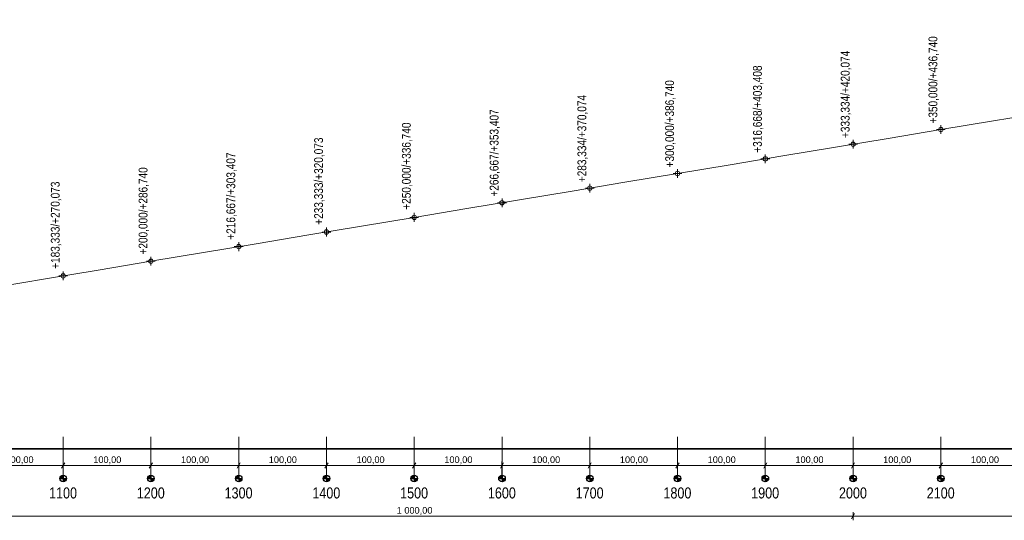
# Model space of a CAD drawing. Header units: metres. Extents: x -3374 to 8479, y -95 to 676.
# Tile 5 of 7: x 1070 to 2191, y -95 to 475. Entities that reach past the tile are written whole.
import ezdxf

# ---------------------------------------------------------------- set-up
doc = ezdxf.new("R2010")
doc.units = ezdxf.units.M
doc.header["$MEASUREMENT"] = 0
for name, color, linetype, lineweight in [('706-L Płaszczyzny podejścia 3D dla 3_3 km2', 4, 'Continuous', 20), ('727-L Wymiary opisy dla przekroju 1_50001', 7, 'Continuous', 13), ('727-L Wymiary opisy dla przekroju 1_500085', 1, 'Continuous', 25), ('730-L Profil terenu 2D223', 35, 'Continuous', 35)]:
    doc.layers.add(name, color=color, linetype=linetype, lineweight=lineweight)
doc.layers.add('727-L Wymiary opisy dla przekroju 1_5000', color=7, linetype='Continuous')
doc.styles.add('STYL_AUTOMATYCZNY_1', font='arial.ttf')
doc.styles.add('STYL_AUTOMATYCZNY_2', font='ARIALN.TTF')
doc.linetypes.add('Krawędź trawnika', pattern='A,0,[1,88_A.SC.03 Profile podejścia 1_50001.Shx,S=1.190476,R=0,X=0,Y=26.220759],-150,0', length=150)
doc.dimstyles.new('STYL_AUTOMATYCZNY__1', dxfattribs={"dimtxt": 7.5, "dimasz": 4.75, "dimexe": 0.18, "dimexo": 0.3, "dimgap": 0, "dimtad": 1, "dimtih": 1, "dimtoh": 1, "dimzin": 0, "dimdsep": 46, "dimtxsty": 'STYL_AUTOMATYCZNY_1', "dimblk": 'ARROWHEAD_2', "dimblk1": 'ARROWHEAD_2', "dimblk2": 'ARROWHEAD_2', "dimcen": 0.09, "dimclrd": 7, "dimclre": 7, "dimclrt": 1, "dimazin": 0, "dimtfac": 1, "dimtdec": 4, "dimtmove": 0, "dimatfit": 3, "dimfxl": 1, "dimtolj": 1, "dimtzin": 0, "dimarcsym": 0})
doc.dimstyles.new('STYL_AUTOMATYCZNY__2', dxfattribs={"dimtxt": 7.5, "dimasz": 4.75, "dimexe": 0.18, "dimexo": 0.0625, "dimgap": 0, "dimtad": 1, "dimtih": 1, "dimtoh": 1, "dimzin": 0, "dimdsep": 46, "dimtxsty": 'STYL_AUTOMATYCZNY_1', "dimblk": 'ARROWHEAD_2', "dimblk1": 'ARROWHEAD_2', "dimblk2": 'ARROWHEAD_2', "dimcen": 0.09, "dimse1": 1, "dimse2": 1, "dimclrd": 7, "dimclre": 7, "dimclrt": 1, "dimazin": 0, "dimtfac": 1, "dimtdec": 4, "dimtmove": 0, "dimatfit": 3, "dimfxl": 1, "dimtolj": 1, "dimtzin": 0, "dimarcsym": 0})

# ---------------------------------------------------------------- blocks, each defined once
blk = doc.blocks.new('*D46')
at = {"layer": '727-L Wymiary opisy dla przekroju 1_50001', "color": 7, "linetype": 'Continuous', "lineweight": 13}
for p, q in [((1020.8, -29.6), (1017.2, -35.8)), ((1019, -47.3), (1019, -28)), ((1019, -32.7), (1119, -32.7)), ((1120.8, -29.6), (1117.2, -35.8)), ((1119, -47.3), (1119, -28))]:
    blk.add_line(p, q, dxfattribs=at)
at = {"layer": '727-L Wymiary opisy dla przekroju 1_500085', "color": 1, "lineweight": 25, "insert": (1053.3, -31.2), "char_height": 7.5, "attachment_point": 7, "style": 'STYL_AUTOMATYCZNY_1'}
blk.add_mtext('\\A1;{\\pql;\\fArial|b0|i0|c238|p0;\\W1.000000;100,00}', dxfattribs=at)
blk = doc.blocks.new('ARROWHEAD_2')
at = {"color": 0, "linetype": 'Continuous', "lineweight": 0}
for p, q in [((0, 0), (-1, 0)), ((-0.38, -0.66), (0.38, 0.66))]:
    blk.add_line(p, q, dxfattribs=at)
blk = doc.blocks.new('*D47')
at = {"layer": '727-L Wymiary opisy dla przekroju 1_50001', "color": 7, "linetype": 'Continuous', "lineweight": 13}
for p, q in [((1120.8, -29.6), (1117.2, -35.8)), ((1119, -47.3), (1119, -28)), ((1119, -32.7), (1219, -32.7)), ((1220.8, -29.6), (1217.2, -35.8)), ((1219, -47.3), (1219, -28))]:
    blk.add_line(p, q, dxfattribs=at)
at = {"layer": '727-L Wymiary opisy dla przekroju 1_500085', "color": 1, "lineweight": 25, "insert": (1153.3, -31.2), "char_height": 7.5, "attachment_point": 7, "style": 'STYL_AUTOMATYCZNY_1'}
blk.add_mtext('\\A1;{\\pql;\\fArial|b0|i0|c238|p0;\\W1.000000;100,00}', dxfattribs=at)
blk = doc.blocks.new('*D48')
at = {"layer": '727-L Wymiary opisy dla przekroju 1_50001', "color": 7, "linetype": 'Continuous', "lineweight": 13}
for p, q in [((1220.8, -29.6), (1217.2, -35.8)), ((1219, -47.3), (1219, -28)), ((1219, -32.7), (1319, -32.7)), ((1320.8, -29.6), (1317.2, -35.8)), ((1319, -47.3), (1319, -28))]:
    blk.add_line(p, q, dxfattribs=at)
at = {"layer": '727-L Wymiary opisy dla przekroju 1_500085', "color": 1, "lineweight": 25, "insert": (1253.3, -31.2), "char_height": 7.5, "attachment_point": 7, "style": 'STYL_AUTOMATYCZNY_1'}
blk.add_mtext('\\A1;{\\pql;\\fArial|b0|i0|c238|p0;\\W1.000000;100,00}', dxfattribs=at)
blk = doc.blocks.new('*D49')
at = {"layer": '727-L Wymiary opisy dla przekroju 1_50001', "color": 7, "linetype": 'Continuous', "lineweight": 13}
for p, q in [((1320.8, -29.6), (1317.2, -35.8)), ((1319, -47.3), (1319, -28)), ((1319, -32.7), (1419, -32.7)), ((1420.8, -29.6), (1417.2, -35.8)), ((1419, -47.3), (1419, -28))]:
    blk.add_line(p, q, dxfattribs=at)
at = {"layer": '727-L Wymiary opisy dla przekroju 1_500085', "color": 1, "lineweight": 25, "insert": (1353.3, -31.2), "char_height": 7.5, "attachment_point": 7, "style": 'STYL_AUTOMATYCZNY_1'}
blk.add_mtext('\\A1;{\\pql;\\fArial|b0|i0|c238|p0;\\W1.000000;100,00}', dxfattribs=at)
blk = doc.blocks.new('*D50')
at = {"layer": '727-L Wymiary opisy dla przekroju 1_50001', "color": 7, "linetype": 'Continuous', "lineweight": 13}
for p, q in [((1420.8, -29.6), (1417.2, -35.8)), ((1419, -47.3), (1419, -28)), ((1419, -32.7), (1519, -32.7)), ((1520.8, -29.6), (1517.2, -35.8)), ((1519, -47.3), (1519, -28))]:
    blk.add_line(p, q, dxfattribs=at)
at = {"layer": '727-L Wymiary opisy dla przekroju 1_500085', "color": 1, "lineweight": 25, "insert": (1453.3, -31.2), "char_height": 7.5, "attachment_point": 7, "style": 'STYL_AUTOMATYCZNY_1'}
blk.add_mtext('\\A1;{\\pql;\\fArial|b0|i0|c238|p0;\\W1.000000;100,00}', dxfattribs=at)
blk = doc.blocks.new('*D51')
at = {"layer": '727-L Wymiary opisy dla przekroju 1_50001', "color": 7, "linetype": 'Continuous', "lineweight": 13}
for p, q in [((1520.8, -29.6), (1517.2, -35.8)), ((1519, -47.3), (1519, -28)), ((1519, -32.7), (1619, -32.7)), ((1620.8, -29.6), (1617.2, -35.8)), ((1619, -47.3), (1619, -28))]:
    blk.add_line(p, q, dxfattribs=at)
at = {"layer": '727-L Wymiary opisy dla przekroju 1_500085', "color": 1, "lineweight": 25, "insert": (1553.3, -31.2), "char_height": 7.5, "attachment_point": 7, "style": 'STYL_AUTOMATYCZNY_1'}
blk.add_mtext('\\A1;{\\pql;\\fArial|b0|i0|c238|p0;\\W1.000000;100,00}', dxfattribs=at)
blk = doc.blocks.new('*D52')
at = {"layer": '727-L Wymiary opisy dla przekroju 1_50001', "color": 7, "linetype": 'Continuous', "lineweight": 13}
for p, q in [((1620.8, -29.6), (1617.2, -35.8)), ((1619, -47.3), (1619, -28)), ((1619, -32.7), (1719, -32.7)), ((1720.8, -29.6), (1717.2, -35.8)), ((1719, -47.3), (1719, -28))]:
    blk.add_line(p, q, dxfattribs=at)
at = {"layer": '727-L Wymiary opisy dla przekroju 1_500085', "color": 1, "lineweight": 25, "insert": (1653.3, -31.2), "char_height": 7.5, "attachment_point": 7, "style": 'STYL_AUTOMATYCZNY_1'}
blk.add_mtext('\\A1;{\\pql;\\fArial|b0|i0|c238|p0;\\W1.000000;100,00}', dxfattribs=at)
blk = doc.blocks.new('*D53')
at = {"layer": '727-L Wymiary opisy dla przekroju 1_50001', "color": 7, "linetype": 'Continuous', "lineweight": 13}
for p, q in [((1720.8, -29.6), (1717.2, -35.8)), ((1719, -47.3), (1719, -28)), ((1719, -32.7), (1819, -32.7)), ((1820.8, -29.6), (1817.2, -35.8)), ((1819, -47.3), (1819, -28))]:
    blk.add_line(p, q, dxfattribs=at)
at = {"layer": '727-L Wymiary opisy dla przekroju 1_500085', "color": 1, "lineweight": 25, "insert": (1753.3, -31.2), "char_height": 7.5, "attachment_point": 7, "style": 'STYL_AUTOMATYCZNY_1'}
blk.add_mtext('\\A1;{\\pql;\\fArial|b0|i0|c238|p0;\\W1.000000;100,00}', dxfattribs=at)
blk = doc.blocks.new('*D54')
at = {"layer": '727-L Wymiary opisy dla przekroju 1_50001', "color": 7, "linetype": 'Continuous', "lineweight": 13}
for p, q in [((1820.8, -29.6), (1817.2, -35.8)), ((1819, -47.3), (1819, -28)), ((1819, -32.7), (1919, -32.7)), ((1920.8, -29.6), (1917.2, -35.8)), ((1919, -47.3), (1919, -28))]:
    blk.add_line(p, q, dxfattribs=at)
at = {"layer": '727-L Wymiary opisy dla przekroju 1_500085', "color": 1, "lineweight": 25, "insert": (1853.3, -31.2), "char_height": 7.5, "attachment_point": 7, "style": 'STYL_AUTOMATYCZNY_1'}
blk.add_mtext('\\A1;{\\pql;\\fArial|b0|i0|c238|p0;\\W1.000000;100,00}', dxfattribs=at)
blk = doc.blocks.new('*D55')
at = {"layer": '727-L Wymiary opisy dla przekroju 1_50001', "color": 7, "linetype": 'Continuous', "lineweight": 13}
for p, q in [((1920.8, -29.6), (1917.2, -35.8)), ((1919, -47.3), (1919, -28)), ((1919, -32.7), (2019, -32.7)), ((2020.8, -29.6), (2017.2, -35.8)), ((2019, -47.3), (2019, -28))]:
    blk.add_line(p, q, dxfattribs=at)
at = {"layer": '727-L Wymiary opisy dla przekroju 1_500085', "color": 1, "lineweight": 25, "insert": (1953.3, -31.2), "char_height": 7.5, "attachment_point": 7, "style": 'STYL_AUTOMATYCZNY_1'}
blk.add_mtext('\\A1;{\\pql;\\fArial|b0|i0|c238|p0;\\W1.000000;100,00}', dxfattribs=at)
blk = doc.blocks.new('*D56')
at = {"layer": '727-L Wymiary opisy dla przekroju 1_50001', "color": 7, "linetype": 'Continuous', "lineweight": 13}
for p, q in [((2020.8, -29.6), (2017.2, -35.8)), ((2019, -47.3), (2019, -28)), ((2019, -32.7), (2119, -32.7)), ((2120.8, -29.6), (2117.2, -35.8)), ((2119, -47.3), (2119, -28))]:
    blk.add_line(p, q, dxfattribs=at)
at = {"layer": '727-L Wymiary opisy dla przekroju 1_500085', "color": 1, "lineweight": 25, "insert": (2053.3, -31.2), "char_height": 7.5, "attachment_point": 7, "style": 'STYL_AUTOMATYCZNY_1'}
blk.add_mtext('\\A1;{\\pql;\\fArial|b0|i0|c238|p0;\\W1.000000;100,00}', dxfattribs=at)
blk = doc.blocks.new('*D57')
at = {"layer": '727-L Wymiary opisy dla przekroju 1_50001', "color": 7, "linetype": 'Continuous', "lineweight": 13}
for p, q in [((2120.8, -29.6), (2117.2, -35.8)), ((2119, -47.3), (2119, -28)), ((2119, -32.7), (2219, -32.7)), ((2220.8, -29.6), (2217.2, -35.8)), ((2219, -47.3), (2219, -28))]:
    blk.add_line(p, q, dxfattribs=at)
at = {"layer": '727-L Wymiary opisy dla przekroju 1_500085', "color": 1, "lineweight": 25, "insert": (2153.3, -31.2), "char_height": 7.5, "attachment_point": 7, "style": 'STYL_AUTOMATYCZNY_1'}
blk.add_mtext('\\A1;{\\pql;\\fArial|b0|i0|c238|p0;\\W1.000000;100,00}', dxfattribs=at)
blk = doc.blocks.new('*D70')
at = {"layer": '727-L Wymiary opisy dla przekroju 1_50001', "color": 7, "linetype": 'Continuous', "lineweight": 13}
for p, q in [((1020.8, -87.3), (1017.2, -93.6)), ((1019, -95.1), (1019, -85.7)), ((2020.8, -87.3), (2017.2, -93.6)), ((2019, -95.1), (2019, -85.7)), ((1019, -90.4), (2019, -90.4))]:
    blk.add_line(p, q, dxfattribs=at)
at = {"layer": '727-L Wymiary opisy dla przekroju 1_500085', "color": 1, "lineweight": 25, "insert": (1499, -88.9), "char_height": 7.5, "attachment_point": 7, "style": 'STYL_AUTOMATYCZNY_1'}
blk.add_mtext('\\A1;{\\pql;\\fArial|b0|i0|c238|p0;\\W1.000000;1\xa0000,00}', dxfattribs=at)
blk = doc.blocks.new('*D71')
at = {"layer": '727-L Wymiary opisy dla przekroju 1_50001', "color": 7, "linetype": 'Continuous', "lineweight": 13}
for p, q in [((2020.8, -87.3), (2017.2, -93.6)), ((2019, -95.1), (2019, -85.7)), ((3020.8, -87.3), (3017.2, -93.6)), ((3019, -95.1), (3019, -85.7)), ((2019, -90.4), (3019, -90.4))]:
    blk.add_line(p, q, dxfattribs=at)
at = {"layer": '727-L Wymiary opisy dla przekroju 1_500085', "color": 1, "lineweight": 25, "insert": (2499, -88.9), "char_height": 7.5, "attachment_point": 7, "style": 'STYL_AUTOMATYCZNY_1'}
blk.add_mtext('\\A1;{\\pql;\\fArial|b0|i0|c238|p0;\\W1.000000;1\xa0000,00}', dxfattribs=at)

msp = doc.modelspace()

# ---------------------------------------------------------------- hatches: boundary and pattern name
at = {"layer": '727-L Wymiary opisy dla przekroju 1_500085', "linetype": 'Continuous', "lineweight": 25}
for points in [[(1119.045, -47.622), (1119.045, -43.872), (1117.61, -44.158), (1116.394, -44.971), (1115.581, -46.187), (1115.295, -47.622)], [(1219.045, -47.622), (1219.045, -43.872), (1217.61, -44.158), (1216.394, -44.971), (1215.581, -46.187), (1215.295, -47.622)], [(1319.045, -47.622), (1319.045, -43.872), (1317.61, -44.158), (1316.394, -44.971), (1315.581, -46.187), (1315.295, -47.622)], [(1419.045, -47.622), (1419.045, -43.872), (1417.61, -44.158), (1416.394, -44.971), (1415.581, -46.187), (1415.295, -47.622)], [(1519.045, -47.622), (1519.045, -43.872), (1517.61, -44.158), (1516.394, -44.971), (1515.581, -46.187), (1515.295, -47.622)], [(1619.045, -47.622), (1619.045, -43.872), (1617.61, -44.158), (1616.394, -44.971), (1615.581, -46.187), (1615.295, -47.622)], [(1719.045, -47.622), (1719.045, -43.872), (1717.61, -44.158), (1716.394, -44.971), (1715.581, -46.187), (1715.295, -47.622)], [(1819.045, -47.622), (1819.045, -43.872), (1817.61, -44.158), (1816.394, -44.971), (1815.581, -46.187), (1815.295, -47.622)], [(1919.045, -47.622), (1919.045, -43.872), (1917.61, -44.158), (1916.394, -44.971), (1915.581, -46.187), (1915.295, -47.622)], [(2019.045, -47.622), (2019.045, -43.872), (2017.61, -44.158), (2016.394, -44.971), (2015.581, -46.187), (2015.295, -47.622)], [(2119.045, -47.622), (2119.045, -43.872), (2117.61, -44.158), (2116.394, -44.971), (2115.581, -46.187), (2115.295, -47.622)], [(1119.045, -47.622), (1119.045, -51.372), (1120.48, -51.087), (1121.697, -50.274), (1122.51, -49.057), (1122.795, -47.622)], [(1219.045, -47.622), (1219.045, -51.372), (1220.48, -51.087), (1221.697, -50.274), (1222.51, -49.057), (1222.795, -47.622)], [(1319.045, -47.622), (1319.045, -51.372), (1320.48, -51.087), (1321.697, -50.274), (1322.51, -49.057), (1322.795, -47.622)], [(1419.045, -47.622), (1419.045, -51.372), (1420.48, -51.087), (1421.697, -50.274), (1422.51, -49.057), (1422.795, -47.622)], [(1519.045, -47.622), (1519.045, -51.372), (1520.48, -51.087), (1521.697, -50.274), (1522.51, -49.057), (1522.795, -47.622)], [(1619.045, -47.622), (1619.045, -51.372), (1620.48, -51.087), (1621.697, -50.274), (1622.51, -49.057), (1622.795, -47.622)], [(1719.045, -47.622), (1719.045, -51.372), (1720.48, -51.087), (1721.697, -50.274), (1722.51, -49.057), (1722.795, -47.622)], [(1819.045, -47.622), (1819.045, -51.372), (1820.48, -51.087), (1821.697, -50.274), (1822.51, -49.057), (1822.795, -47.622)], [(1919.045, -47.622), (1919.045, -51.372), (1920.48, -51.087), (1921.697, -50.274), (1922.51, -49.057), (1922.795, -47.622)], [(2019.045, -47.622), (2019.045, -51.372), (2020.48, -51.087), (2021.697, -50.274), (2022.51, -49.057), (2022.795, -47.622)], [(2119.045, -47.622), (2119.045, -51.372), (2120.48, -51.087), (2121.697, -50.274), (2122.51, -49.057), (2122.795, -47.622)]]:
    msp.add_hatch(color=1, dxfattribs=at).paths.add_polyline_path(points)

# ---------------------------------------------------------------- linework, layer by layer
at = {"layer": '706-L Płaszczyzny podejścia 3D dla 3_3 km2', "color": 4, "linetype": 'Continuous', "lineweight": 20}
for p, q in [((2119.04, 350), (2179.04, 360)), ((2179.04, 360), (2239.04, 370)), ((2059.04, 340), (2119.04, 350)), ((1999.04, 330), (2059.04, 340)), ((1939.04, 320), (1999.04, 330)), ((1879.04, 310), (1939.04, 320)), ((1819.04, 300), (1879.04, 310)), ((1759.043, 290), (1819.043, 300)), ((1699.043, 280), (1759.043, 290)), ((1579.043, 260), (1639.043, 270)), ((1639.043, 270), (1699.043, 280)), ((1519.043, 250), (1579.043, 260)), ((1459.043, 240), (1519.043, 250)), ((1399.045, 230), (1459.045, 240)), ((1339.045, 220), (1399.045, 230)), ((1279.045, 210), (1339.045, 220)), ((1219.045, 200), (1279.045, 210)), ((1159.045, 190), (1219.045, 200)), ((1039.045, 170), (1099.045, 180)), ((1099.045, 180), (1159.045, 190))]:
    msp.add_line(p, q, dxfattribs=at)
at = {"layer": '727-L Wymiary opisy dla przekroju 1_50001', "color": 7, "linetype": 'Continuous', "lineweight": 13}
for p, q in [((2114.04, 350), (2124.04, 350)), ((2119.04, 345), (2119.04, 355)), ((2019.045, 328.334), (2019.045, 338.334)), ((2014.045, 333.334), (2024.045, 333.334)), ((1914.045, 316.668), (1924.045, 316.668)), ((1919.045, 311.668), (1919.045, 321.668)), ((1819.043, 295), (1819.043, 305)), ((1814.043, 300), (1824.043, 300)), ((1714.045, 283.334), (1724.045, 283.334)), ((1719.045, 278.334), (1719.045, 288.334)), ((1619.045, 261.667), (1619.045, 271.667)), ((1614.045, 266.667), (1624.045, 266.667)), ((1514.043, 250), (1524.043, 250)), ((1519.043, 245), (1519.043, 255)), ((1419.045, 228.333), (1419.045, 238.333)), ((1414.045, 233.333), (1424.045, 233.333)), ((1314.045, 216.667), (1324.045, 216.667)), ((1319.045, 211.667), (1319.045, 221.667)), ((1219.045, 195), (1219.045, 205)), ((1214.045, 200), (1224.045, 200)), ((1114.045, 183.333), (1124.045, 183.333)), ((1119.045, 178.333), (1119.045, 188.333)), ((1119.045, 0), (1119.045, -47.622)), ((1219.045, 0), (1219.045, -47.622)), ((1319.045, 0), (1319.045, -47.622)), ((1419.045, 0), (1419.045, -47.622)), ((1519.045, 0), (1519.045, -47.622)), ((1619.045, 0), (1619.045, -47.622)), ((1719.045, 0), (1719.045, -47.622)), ((1819.045, 0), (1819.045, -47.622)), ((1919.045, 0), (1919.045, -47.622)), ((2019.045, 0), (2019.045, -47.622)), ((2119.045, 0), (2119.045, -47.622))]:
    msp.add_line(p, q, dxfattribs=at)
for centre in [(2119.04, 350), (2019.045, 333.334), (1919.045, 316.668), (1819.043, 300), (1719.045, 283.334), (1619.045, 266.667), (1519.043, 250), (1419.045, 233.333), (1319.045, 216.667), (1219.045, 200), (1119.045, 183.333)]:
    msp.add_circle(centre, 2.5, dxfattribs=at)
at = {"layer": '727-L Wymiary opisy dla przekroju 1_500085', "color": 1, "linetype": 'Continuous', "lineweight": 25}
for p, q in [((1119.045, -43.872), (1119.045, -51.372)), ((1219.045, -43.872), (1219.045, -51.372)), ((1319.045, -43.872), (1319.045, -51.372)), ((1419.045, -43.872), (1419.045, -51.372)), ((1519.045, -43.872), (1519.045, -51.372)), ((1619.045, -43.872), (1619.045, -51.372)), ((1719.045, -43.872), (1719.045, -51.372)), ((1819.045, -43.872), (1819.045, -51.372)), ((1919.045, -43.872), (1919.045, -51.372)), ((2019.045, -43.872), (2019.045, -51.372)), ((2119.045, -43.872), (2119.045, -51.372)), ((1115.295, -47.622), (1122.795, -47.622)), ((1215.295, -47.622), (1222.795, -47.622)), ((1315.295, -47.622), (1322.795, -47.622)), ((1415.295, -47.622), (1422.795, -47.622)), ((1515.295, -47.622), (1522.795, -47.622)), ((1615.295, -47.622), (1622.795, -47.622)), ((1715.295, -47.622), (1722.795, -47.622)), ((1815.295, -47.622), (1822.795, -47.622)), ((1915.295, -47.622), (1922.795, -47.622)), ((2015.295, -47.622), (2022.795, -47.622)), ((2115.295, -47.622), (2122.795, -47.622))]:
    msp.add_line(p, q, dxfattribs=at)
for centre in [(1119.045, -47.622), (1219.045, -47.622), (1319.045, -47.622), (1419.045, -47.622), (1519.045, -47.622), (1619.045, -47.622), (1719.045, -47.622), (1819.045, -47.622), (1919.045, -47.622), (2019.045, -47.622), (2119.045, -47.622)]:
    msp.add_circle(centre, 3.75, dxfattribs=at)
at = {"layer": '730-L Profil terenu 2D223', "color": 35, "linetype": 'Krawędź trawnika', "lineweight": 35}
msp.add_lwpolyline([(3319.045, -13.861), (1019.045, -13.861)], dxfattribs=at)

# ---------------------------------------------------------------- texts
at = {"layer": '727-L Wymiary opisy dla przekroju 1_50001', "color": 7, "linetype": 'Continuous', "lineweight": 13, "char_height": 12.5, "attachment_point": 1, "style": 'STYL_AUTOMATYCZNY_2'}
for s, insert in [('\\A1;{\\pql;\\fArial Narrow|b0|i0|c238|p0;\\W1.000000;1\\fArial Narrow|b0|i0|c238|p0;\\W1.000000;1\\fArial Narrow|b0|i0|c238|p0;\\W1.000000;00}', (1102.949, -57.704)), ('\\A1;{\\pql;\\fArial Narrow|b0|i0|c238|p0;\\W1.000000;1\\fArial Narrow|b0|i0|c238|p0;\\W1.000000;2\\fArial Narrow|b0|i0|c238|p0;\\W1.000000;00}', (1202.949, -57.704)), ('\\A1;{\\pql;\\fArial Narrow|b0|i0|c238|p0;\\W1.000000;1\\fArial Narrow|b0|i0|c238|p0;\\W1.000000;3\\fArial Narrow|b0|i0|c238|p0;\\W1.000000;00}', (1302.949, -57.704)), ('\\A1;{\\pql;\\fArial Narrow|b0|i0|c238|p0;\\W1.000000;1\\fArial Narrow|b0|i0|c238|p0;\\W1.000000;4\\fArial Narrow|b0|i0|c238|p0;\\W1.000000;00}', (1402.949, -57.704)), ('\\A1;{\\pql;\\fArial Narrow|b0|i0|c238|p0;\\W1.000000;1\\fArial Narrow|b0|i0|c238|p0;\\W1.000000;5\\fArial Narrow|b0|i0|c238|p0;\\W1.000000;00}', (1502.949, -57.704)), ('\\A1;{\\pql;\\fArial Narrow|b0|i0|c238|p0;\\W1.000000;1\\fArial Narrow|b0|i0|c238|p0;\\W1.000000;6\\fArial Narrow|b0|i0|c238|p0;\\W1.000000;00}', (1602.949, -57.704)), ('\\A1;{\\pql;\\fArial Narrow|b0|i0|c238|p0;\\W1.000000;1\\fArial Narrow|b0|i0|c238|p0;\\W1.000000;7\\fArial Narrow|b0|i0|c238|p0;\\W1.000000;00}', (1702.949, -57.704)), ('\\A1;{\\pql;\\fArial Narrow|b0|i0|c238|p0;\\W1.000000;1\\fArial Narrow|b0|i0|c238|p0;\\W1.000000;8\\fArial Narrow|b0|i0|c238|p0;\\W1.000000;00}', (1802.949, -57.704)), ('\\A1;{\\pql;\\fArial Narrow|b0|i0|c238|p0;\\W1.000000;1\\fArial Narrow|b0|i0|c238|p0;\\W1.000000;9\\fArial Narrow|b0|i0|c238|p0;\\W1.000000;00}', (1902.949, -57.704)), ('\\A1;{\\pql;\\fArial Narrow|b0|i0|c238|p0;\\W1.000000;20\\fArial Narrow|b0|i0|c238|p0;\\W1.000000;00}', (2002.949, -57.704)), ('\\A1;{\\pql;\\fArial Narrow|b0|i0|c238|p0;\\W1.000000;2\\fArial Narrow|b0|i0|c238|p0;\\W1.000000;1\\fArial Narrow|b0|i0|c238|p0;\\W1.000000;00}', (2102.949, -57.704))]:
    msp.add_mtext(s, dxfattribs=dict(at, insert=insert))
at = {"layer": '727-L Wymiary opisy dla przekroju 1_500085', "color": 1, "lineweight": 25, "char_height": 10, "attachment_point": 7, "rotation": 90, "style": 'STYL_AUTOMATYCZNY_2'}
for s, insert in [('\\A1;{\\pql;\\fArial Narrow|b0|i0|c238|p0;\\W1.000000;+350,000/+436,740}', (2116.903, 356.954)), ('\\A1;{\\pql;\\fArial Narrow|b0|i0|c238|p0;\\W1.000000;+333,334/+420,074}', (2016.903, 340.421)), ('\\A1;{\\pql;\\fArial Narrow|b0|i0|c238|p0;\\W1.000000;+316,668/+403,408}', (1916.903, 323.683)), ('\\A1;{\\pql;\\fArial Narrow|b0|i0|c238|p0;\\W1.000000;+300,000/+386,740}', (1816.903, 306.919)), ('\\A1;{\\pql;\\fArial Narrow|b0|i0|c238|p0;\\W1.000000;+283,334/+370,074}', (1716.903, 290.086)), ('\\A1;{\\pql;\\fArial Narrow|b0|i0|c238|p0;\\W1.000000;+266,667/+353,407}', (1616.903, 273.707)), ('\\A1;{\\pql;\\fArial Narrow|b0|i0|c238|p0;\\W1.000000;+250,000/+336,740}', (1516.903, 258.717)), ('\\A1;{\\pql;\\fArial Narrow|b0|i0|c238|p0;\\W1.000000;+233,333/+320,073}', (1416.903, 241.586)), ('\\A1;{\\pql;\\fArial Narrow|b0|i0|c238|p0;\\W1.000000;+216,667/+303,407}', (1316.903, 224.538)), ('\\A1;{\\pql;\\fArial Narrow|b0|i0|c238|p0;\\W1.000000;+200,000/+286,740}', (1216.903, 207.712)), ('\\A1;{\\pql;\\fArial Narrow|b0|i0|c238|p0;\\W1.000000;+183,333/+270,073}', (1116.903, 191.383))]:
    msp.add_mtext(s, dxfattribs=dict(at, insert=insert))

# ---------------------------------------------------------------- dimensions: what is measured, and where the dimension line sits
at = {"layer": '727-L Wymiary opisy dla przekroju 1_5000', "color": 7, "linetype": 'Continuous', "lineweight": 13}
for base, p1, p2, dimstyle, picture, middle in [((1119.045, -32.711), (1019.045, -47.622), (1119.045, -47.622), 'STYL_AUTOMATYCZNY__1', '*D46', (1068.733, -27.461)), ((1219.045, -32.711), (1119.045, -47.622), (1219.045, -47.622), 'STYL_AUTOMATYCZNY__1', '*D47', (1168.733, -27.461)), ((1319.045, -32.711), (1219.045, -47.622), (1319.045, -47.622), 'STYL_AUTOMATYCZNY__1', '*D48', (1268.733, -27.461)), ((1419.045, -32.711), (1319.045, -47.622), (1419.045, -47.622), 'STYL_AUTOMATYCZNY__1', '*D49', (1368.733, -27.461)), ((1519.045, -32.711), (1419.045, -47.622), (1519.045, -47.622), 'STYL_AUTOMATYCZNY__1', '*D50', (1468.733, -27.461)), ((1619.045, -32.711), (1519.045, -47.622), (1619.045, -47.622), 'STYL_AUTOMATYCZNY__1', '*D51', (1568.733, -27.461)), ((1719.045, -32.711), (1619.045, -47.622), (1719.045, -47.622), 'STYL_AUTOMATYCZNY__1', '*D52', (1668.733, -27.461)), ((1819.045, -32.711), (1719.045, -47.622), (1819.045, -47.622), 'STYL_AUTOMATYCZNY__1', '*D53', (1768.733, -27.461)), ((1919.045, -32.711), (1819.045, -47.622), (1919.045, -47.622), 'STYL_AUTOMATYCZNY__1', '*D54', (1868.733, -27.461)), ((2019.045, -32.711), (1919.045, -47.622), (2019.045, -47.622), 'STYL_AUTOMATYCZNY__1', '*D55', (1968.733, -27.461)), ((2119.045, -32.711), (2019.045, -47.622), (2119.045, -47.622), 'STYL_AUTOMATYCZNY__1', '*D56', (2068.733, -27.461)), ((2219.045, -32.711), (2119.045, -47.622), (2219.045, -47.622), 'STYL_AUTOMATYCZNY__1', '*D57', (2168.733, -27.461)), ((2019.045, -90.435), (1019.045, -47.622), (2019.045, -47.622), 'STYL_AUTOMATYCZNY__2', '*D70', (1518.748, -85.185)), ((3019.045, -90.435), (2019.045, -47.622), (3019.045, -47.622), 'STYL_AUTOMATYCZNY__2', '*D71', (2518.748, -85.185))]:
    dim = msp.add_linear_dim(base=base, p1=p1, p2=p2, dimstyle=dimstyle, dxfattribs=at)
    dim.commit()
    dim.dimension.update_dxf_attribs({"geometry": picture, "text_midpoint": middle, "dimtype": 160})

doc.saveas('drawing.dxf')
